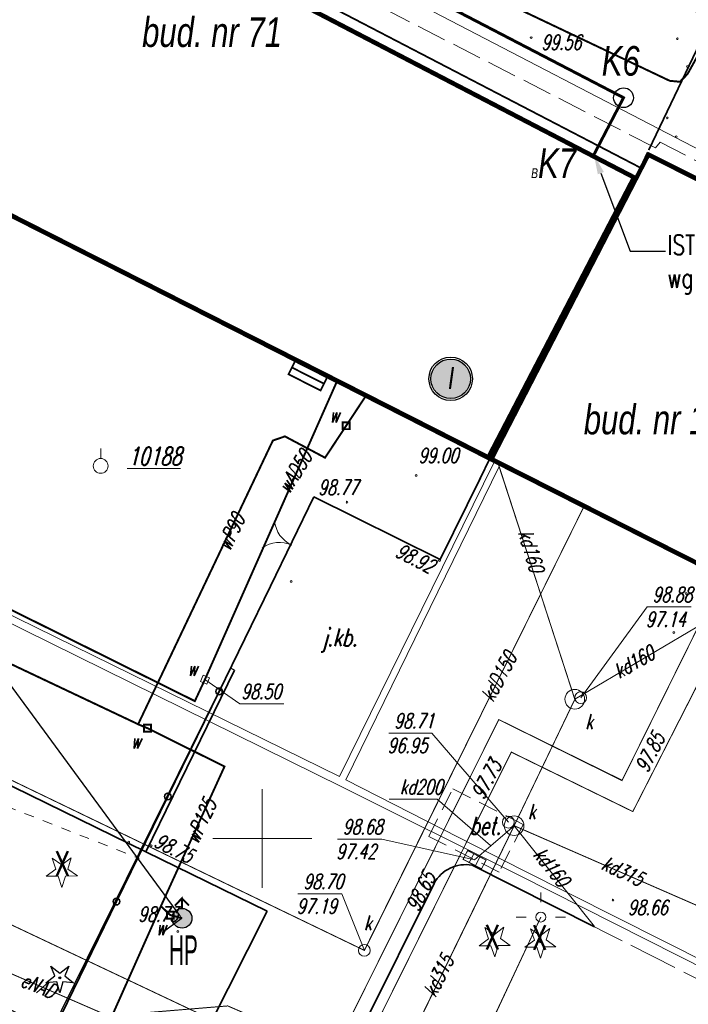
# Model space of a CAD drawing. Header units: metres. Extents: x 7501691 to 7504871, y 5814048 to 5814963.
# Tile 44 of 90: x 7503238 to 7503272, y 5814442 to 5814491. Entities that reach past the tile are written whole.
import ezdxf
from ezdxf import colors
from ezdxf.entities.mleader import LeaderData, LeaderLine
from ezdxf.enums import TextEntityAlignment as Align
from ezdxf.math import Vec2, Vec3

# ---------------------------------------------------------------- set-up
doc = ezdxf.new("R2010")
doc.units = ezdxf.units.M
doc.header["$MEASUREMENT"] = 0
for name, pattern in [('1', [0]), ('11', [3, 2.5, -0.5]), ('BUD', [0]), ('GUZ', [1, 0.5, -0.5]), ('KOC', [1.5, 1, -0.5]), ('KOJ', [0]), ('KOU', [2, 1.5, -0.5]), ('SCH', [0]), ('UBK', [0]), ('UEB', [0]), ('UOK', [0]), ('UPC', [0]), ('UPE', [0]), ('UPK', [0]), ('UPW', [0]), ('WJD', [0])]:
    doc.linetypes.add(name, pattern=pattern)
doc.layers.get('0').update_dxf_attribs({"linetype": 'CONTINUOUS'})
doc.layers.get('Defpoints').update_dxf_attribs({"linetype": 'CONTINUOUS'})
for name, color, linetype in [('0_TXT', 7, 'CONTINUOUS'), ('0_XREF_MAPA', 7, 'CONTINUOUS'), ('3MS_view 1', 7, 'CONTINUOUS'), ('pomiar_18_12_2024', 7, 'CONTINUOUS')]:
    doc.layers.add(name, color=color, linetype=linetype)
for name, color, linetype, lineweight in [('1_ view 1', 7, 'CONTINUOUS', 15), ('EBTPO_L_6', 7, 'WJD', 18), ('EBUPP_L_1', 7, 'BUD', 35), ('EBUPP_L_3', 7, '1', 35), ('EUZPU_L_0', 7, 'GUZ', 18), ('KRZYZE_L_0', 7, '1', 18), ('MG_KANALIZACJA', 251, 'CONTINUOUS', 13), ('MG_WODA', 251, 'CONTINUOUS', 13), ('SDROK_T_0', 7, 'CONTINUOUS', 18), ('SDROK_T_1', 7, 'CONTINUOUS', 18), ('SDRPK_L_0', 7, 'KOJ', 35), ('SDRPK_L_1', 7, '11', 15), ('SDRPK_L_2', 7, 'KOC', 18), ('SDRPK_L_3', 7, 'KOJ', 35), ('SDRPK_L_4', 7, 'KOU', 18), ('SZNPS_T_0', 7, 'CONTINUOUS', 18), ('SZNPS_T_3', 7, 'CONTINUOUS', 18), ('SZOPO_L_0', 7, 'CONTINUOUS', 35), ('SZOPO_T_0', 7, 'CONTINUOUS', 18), ('SZZPZ_T_0', 3, 'CONTINUOUS', 18), ('UCCOC_T_0', 6, 'CONTINUOUS', 15), ('UCCPOR_L_1', 6, 'UPC', 18), ('UEEOO_T_0', 1, 'CONTINUOUS', 15), ('UEEPA_T_3', 1, 'CONTINUOUS', 18), ('UEEPON_L_1', 1, 'UEB', 15), ('UKKOA_T_0', 3, 'CONTINUOUS', 15), ('UKKOC_T_0', 3, 'CONTINUOUS', 15), ('UKKOO_T_0', 3, 'CONTINUOUS', 15), ('UKKPA_L_0', 3, '1', 15), ('UKKPA_T_0', 3, 'CONTINUOUS', 18), ('UKKPA_T_1', 7, 'CONTINUOUS', 18), ('UKKPB_L_3', 14, 'UBK', 18), ('UKKPOD_L_0', 3, 'UPK', 15), ('UKKPOD_L_1', 3, 'UPK', 18), ('UWWOA_T_0', 150, 'CONTINUOUS', 15), ('UWWOC_T_0', 150, 'CONTINUOUS', 15), ('UWWOO_T_0', 150, 'CONTINUOUS', 15), ('UWWPA_T_0', 150, 'CONTINUOUS', 18), ('UWWPA_T_1', 7, 'CONTINUOUS', 18), ('UWWPO_L_0', 150, 'UPW', 15), ('UWWPO_L_1', 150, 'UPW', 15), ('WUKOS_T_1', 7, 'CONTINUOUS', 15), ('WWRPH_T_1', 7, 'CONTINUOUS', 18)]:
    doc.layers.add(name, color=color, linetype=linetype, lineweight=lineweight)
doc.styles.add('ARIAL', font='arial.ttf', dxfattribs={"width": 0.8})
doc.styles.add('MtXpl_Arial CE', font='arial.ttf')
doc.styles.get("Standard").update_dxf_attribs({"font": 'Simplex.SHX', "width": 0.75})
doc.styles.add('STYL_ARIAL', font='simplex', dxfattribs={"width": 0.75, "oblique": 0.1})
doc.linetypes.add('FENCELINE1', pattern='A,6.35,-2.54,[133,ltypeshp.shx,S=2.54,R=0,X=-2.54,Y=0],-2.54,25.4', length=36.83)
doc.dimstyles.get("Standard").update_dxf_attribs({"dimtxt": 1, "dimasz": 1, "dimexe": 1, "dimexo": 1, "dimgap": 1, "dimtad": 1, "dimtxsty": 'Standard', "dimcen": 2.5, "dimadec": 0, "dimazin": 0, "dimtfac": 1, "dimtmove": 0, "dimatfit": 3, "dimfxl": 1, "dimarcsym": 0})
picture_1 = doc.add_image_def('image1.jpg', size_in_pixel=(4786, 2752))

# ---------------------------------------------------------------- blocks, each defined once
blk = doc.blocks.new('OSM')
at = {"linetype": 'Continuous'}
blk.add_line((0, 0.375), (0, 0.875), dxfattribs=at)
blk.add_circle((0, 0), 0.375, dxfattribs=at)
blk = doc.blocks.new('BGB')
at = {"linetype": 'Continuous'}
for centre, start, end in [((-1.5, 0), 359.9995, 60), ((1.5, 0), 120, 180.0005)]:
    blk.add_arc(centre, 1.5, start, end, dxfattribs=at)
blk = doc.blocks.new('DIN')
at = {"color": 8, "linetype": 'Continuous'}
for p, q in [((-0.3012, 0.09375), (-0.4937, 0.6621)), ((-0.4937, 0.6621), (-0.0039, 0.31545)), ((-0.0039, 0.31545), (0.4771, 0.67415)), ((0.4771, 0.67415), (0.2988, 0.1012)), ((-0.78225, -0.26495), (-0.3012, 0.09375)), ((0.2988, 0.1012), (0.7886, -0.24545)), ((-0.18225, -0.2575), (-0.78225, -0.26495)), ((0.01025, -0.82585), (-0.18225, -0.2575)), ((0.1886, -0.2529), (0.01025, -0.82585)), ((0.7886, -0.24545), (0.1886, -0.2529))]:
    blk.add_line(p, q, dxfattribs=at)
blk = doc.blocks.new('DIG')
at = {"color": 8, "linetype": 'Continuous', "lineweight": 5}
for p, q in [((-0.3012, 0.09375), (-0.4937, 0.6621)), ((-0.4937, 0.6621), (-0.0039, 0.31545)), ((-0.0039, 0.31545), (0.4771, 0.67415)), ((0.4771, 0.67415), (0.2988, 0.1012)), ((-0.78225, -0.26495), (-0.3012, 0.09375)), ((0.2988, 0.1012), (0.7886, -0.24545)), ((-0.18225, -0.2575), (-0.78225, -0.26495)), ((0.01025, -0.82585), (-0.18225, -0.2575)), ((0.1886, -0.2529), (0.01025, -0.82585)), ((0.7886, -0.24545), (0.1886, -0.2529))]:
    blk.add_line(p, q, dxfattribs=at)
blk.add_circle((0, 0), 0.045, dxfattribs=at)
blk = doc.blocks.new('SLS')
at = {"linetype": 'Continuous'}
blk.add_circle((0, 0), 0.25, dxfattribs=at)
blk = doc.blocks.new('LAT')
at = {"linetype": 'Continuous'}
for p, q in [((0, 0.75), (0, 1.25)), ((-1.25, 0), (-0.75, 0)), ((0.75, 0), (1.25, 0)), ((0, -0.75), (0, -1.25))]:
    blk.add_line(p, q, dxfattribs=at)
blk = doc.blocks.new('WLZ')
at = {"linetype": 'Continuous'}
blk.add_circle((0, 0), 0.3, dxfattribs=at)
blk = doc.blocks.new('KRA')
at = {"linetype": 'Continuous'}
for p, q in [((-0.525, -0.25), (-0.525, 0.25)), ((-0.525, 0.25), (0.525, 0.25)), ((-0.175, -0.25), (-0.175, 0.25)), ((0.175, -0.25), (0.175, 0.25)), ((0.525, 0.25), (0.525, -0.25)), ((0.525, -0.25), (-0.525, -0.25))]:
    blk.add_line(p, q, dxfattribs=at)
blk = doc.blocks.new('ZAS')
at = {"linetype": 'Continuous'}
for p, q in [((0.175, 0.175), (-0.175, 0.175)), ((-0.175, 0.175), (-0.175, -0.175)), ((0.175, -0.175), (0.175, 0.175)), ((-0.175, -0.175), (0.175, -0.175))]:
    blk.add_line(p, q, dxfattribs=at)
blk = doc.blocks.new('HYP')
at = {"linetype": 'Continuous'}
for p, q in [((0, 1), (-0.35355, 0.64645)), ((0, 1), (0.35355, 0.64645)), ((0, 0.5), (0, 1))]:
    blk.add_line(p, q, dxfattribs=at)
blk.add_circle((0, 0), 0.5, dxfattribs=at)
blk = doc.blocks.new('WSP')
at = {"linetype": 'Continuous'}
blk.add_circle((0, 0), 0.045, dxfattribs=at)
blk = doc.blocks.new('fdsfdsgdgfd')
at = {"layer": 'EBTPO_L_6', "color": 8, "linetype": 'SCH'}
blk.add_line((7.193, 77.533), (37.547, 61.753), dxfattribs=at)
at = {"layer": 'EBUPP_L_1', "color": 8, "linetype": 'BUD'}
for p, q in [((22.563, 66.529), (-54.996, 106.86)), ((-62.842, 91.773), (15.114, 52.204)), ((15.114, 52.204), (22.563, 66.529)), ((15.114, 52.204), (28.82, 45.26))]:
    blk.add_line(p, q, dxfattribs=at)
at = {"layer": 'EBUPP_L_3', "color": 8, "linetype": 'BUD'}
for p, q in [((22.563, 66.529), (23.133, 67.762)), ((23.133, 67.762), (36.699, 60.925))]:
    blk.add_line(p, q, dxfattribs=at)
at = {"layer": 'EUZPU_L_0', "color": 8, "linetype": 'GUZ'}
blk.add_line((-27.005, 41.617), (-2.593, 32.027), dxfattribs=at)
at = {"layer": 'KRZYZE_L_0', "color": 8, "linetype": '1'}
for p, q in [((3.64, 30.53), (3.64, 35.53)), ((1.14, 33.03), (6.14, 33.03))]:
    blk.add_line(p, q, dxfattribs=at)
at = {"layer": 'SDRPK_L_0', "color": 8, "linetype": 'KOJ'}
for p, q in [((2.23, 41.55), (-2.25, 32.35)), ((-2.25, 32.35), (3.88, 29.36)), ((5.77, 17.59), (12.33, 30.76)), ((3.88, 29.36), (-0.76, 20.15))]:
    blk.add_line(p, q, dxfattribs=at)
blk.add_arc((13.927, 29.892), 1.817, 79.7485, 151.4559, dxfattribs=at)
at = {"layer": 'SDRPK_L_1', "color": 8, "linetype": '11'}
for p, q in [((15.15, 52.22), (12.63, 47.18)), ((51.09, 33.98), (15.15, 52.22)), ((6.25, 50.31), (4, 45.7)), ((12.63, 47.18), (6.25, 50.31)), ((4, 45.7), (2.05, 41.64)), ((2.05, 41.64), (2.23, 41.55)), ((14.25, 31.68), (42.91, 17.22))]:
    blk.add_line(p, q, dxfattribs=at)
at = {"layer": 'SDRPK_L_2', "color": 8, "linetype": 'KOC'}
for p, q in [((12.057, 33.14), (13.277, 35.548)), ((13.277, 35.548), (16.845, 33.741)), ((16.845, 33.741), (15.625, 31.333)), ((15.625, 31.333), (12.057, 33.14))]:
    blk.add_line(p, q, dxfattribs=at)
at = {"layer": 'SDRPK_L_3', "color": 8, "linetype": 'KOJ'}
for p, q in [((-37.415, 49.619), (-2.25, 32.35)), ((20.44, 28.557), (14.25, 31.68))]:
    blk.add_line(p, q, dxfattribs=at)
at = {"layer": 'SDRPK_L_4', "color": 8, "linetype": 'KOU'}
for p, q in [((23.542, 67.987), (-8.401, 84.364)), ((23.764, 68.272), (23.542, 67.987)), ((32.162, 63.964), (23.764, 68.272))]:
    blk.add_line(p, q, dxfattribs=at)
at = {"layer": 'SZOPO_L_0', "color": 8}
for p, q in [((26.35, 74.49), (23.19, 67.89)), ((14.68, 51.29), (15.14, 52.23)), ((12.64, 47.15), (14.68, 51.29)), ((4.05, 45.8), (6.24, 50.33)), ((6.24, 50.33), (12.64, 47.15)), ((1.453, 40.48), (4.05, 45.8)), ((-1.143, 35.16), (1.453, 40.48)), ((-3.74, 29.84), (-1.143, 35.16)), ((-7.03, 23.1), (-3.74, 29.84))]:
    blk.add_line(p, q, dxfattribs=at)
for centre in [(1.453, 40.48), (-1.143, 35.16), (-3.74, 29.84)]:
    blk.add_circle(centre, 0.17, dxfattribs=at)
at = {"layer": 'UCCPOR_L_1', "color": 8, "linetype": 'UPC'}
for p, q in [((21.847, 35.98), (26.919, 46.223)), ((28.105, 45.622), (22.386, 34.396)), ((5.405, 18.55), (15.604, 39.053)), ((15.604, 39.053), (21.847, 35.98)), ((16.238, 37.405), (0.509, 5.734)), ((22.386, 34.396), (16.238, 37.405))]:
    blk.add_line(p, q, dxfattribs=at)
at = {"layer": 'UEEPON_L_1', "color": 8, "linetype": 'UPE'}
for p, q in [((24.253, 71.383), (12.691, 76.877)), ((26.662, 74.442), (25.157, 71.729)), ((24.773, 71.334), (24.253, 71.383)), ((25.157, 71.729), (24.773, 71.334)), ((8.495, 20.364), (-11.229, 29.69)), ((17.732, 29.054), (13.298, 19.605)), ((-10.279, 26.718), (-4.16, 24.059))]:
    blk.add_line(p, q, dxfattribs=at)
at = {"layer": 'UKKOC_T_0', "color": 8, "linetype": 'Continuous', "lineweight": 0}
for p, q in [((19.75, 40.16), (23.108, 44.751)), ((23.108, 44.751), (25.333, 44.751)), ((10.04, 38.366), (12.212, 38.366)), ((16.09, 33.86), (12.212, 38.366)), ((7.438, 32.999), (9.691, 32.999)), ((14.38, 31.96), (9.691, 32.999)), ((5.443, 30.229), (7.668, 30.229)), ((8.802, 27.37), (7.668, 30.229))]:
    blk.add_line(p, q, dxfattribs=at)
at = {"layer": 'UKKOO_T_0', "color": 8, "linetype": 'Continuous', "lineweight": 0}
for p in [(10.05, 35.026), (15.187, 32.679)]:
    blk.add_line(p, (12.493, 35.017), dxfattribs=at)
at = {"layer": 'UKKPA_L_0', "color": 8, "linetype": '1'}
for centre, radius in [((19.45, 40.08), 0.499), ((16.38, 33.68), 0.497)]:
    blk.add_circle(centre, radius, dxfattribs=at)
at = {"layer": 'UKKPB_L_3', "color": 8, "linetype": 'UOK'}
for p, q in [((7.666, 35.64), (-35.602, 57.005)), ((-35.375, 57.276), (7.542, 36.163)), ((15.356, 52.047), (7.542, 36.163)), ((7.868, 36.001), (15.619, 51.858)), ((16.829, 31.432), (7.868, 36.001)), ((16.647, 31.159), (7.666, 35.64)), ((60.33, 9.475), (16.829, 31.432)), ((60.165, 9.17), (16.647, 31.159))]:
    blk.add_line(p, q, dxfattribs=at)
at = {"layer": 'UKKPOD_L_0', "color": 8, "linetype": 'UPK'}
for p, q in [((19.45, 40.08), (15.58, 52)), ((28.5, 45.44), (19.45, 40.08)), ((16.38, 33.68), (19.45, 40.08)), ((16.38, 33.68), (0, 0)), ((16.38, 33.68), (14.38, 31.96)), ((31.07, 27.27), (16.38, 33.68)), ((16.38, 33.68), (20.45, 28.58))]:
    blk.add_line(p, q, dxfattribs=at)
at = {"layer": 'UKKPOD_L_1', "color": 8, "linetype": 'UPK'}
for p, q in [((19.889, 49.784), (8.802, 27.37)), ((8.802, 27.37), (-31.862, 46.985))]:
    blk.add_line(p, q, dxfattribs=at)
at = {"layer": 'UWWOC_T_0', "color": 8, "linetype": 'Continuous', "lineweight": 0}
for p, q in [((0.735, 41.078), (2.504, 39.851)), ((2.504, 39.851), (4.73, 39.851))]:
    blk.add_line(p, q, dxfattribs=at)
at = {"layer": 'UWWPO_L_0', "color": 8, "linetype": '1'}
for p, q in [((7.883, 53.926), (8.848, 55.387)), ((6.814, 52.306), (7.883, 53.926)), ((4.174, 53.175), (4.784, 53.385)), ((4.784, 53.385), (6.814, 52.306)), ((-2.643, 38.815), (4.174, 53.175)), ((-27.533, 50.6), (-2.643, 38.815)), ((-2.643, 38.815), (-2.173, 38.616)), ((-2.173, 38.616), (1.727, 36.676)), ((1.727, 36.676), (-1.492, 29.607)), ((-1.492, 29.607), (-5.36, 20.917)), ((-1.012, 29.157), (-1.492, 29.607)), ((-0.422, 28.997), (-1.012, 29.157))]:
    blk.add_line(p, q, dxfattribs=at)
at = {"layer": 'UWWPO_L_1', "color": 8, "linetype": 'UPW'}
for p, q in [((0.735, 41.078), (7.394, 56.122)), ((0.226, 39.987), (-31.092, 55.549)), ((0.735, 41.078), (0.226, 39.987))]:
    blk.add_line(p, q, dxfattribs=at)
at = {"layer": 'SZNPS_T_0', "color": 8, "rotation": 0.009142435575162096}
blk.add_blockref('OSM', (-4.539, 51.891), dxfattribs=at)
at = {"layer": 'SZOPO_T_0', "color": 8, "rotation": 65.43754623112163}
blk.add_blockref('BGB', (5.13, 47.882), dxfattribs=at)
at = {"layer": 'SZZPZ_T_0', "color": 8, "rotation": 0.009142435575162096}
for name, p in [('DIN', (-6.508, 31.383)), ('DIN', (15.388, 27.866)), ('DIG', (17.705, 27.796))]:
    blk.add_blockref(name, p, dxfattribs=at)
at = {"layer": 'UEEPA_T_3', "color": 8, "rotation": 0.009142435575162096}
for name in ['LAT', 'SLS']:
    blk.add_blockref(name, (17.732, 29.054), dxfattribs=at)
at = {"layer": 'UKKPA_T_0', "color": 8}
for p in [(19.75, 40.16), (16.09, 33.86)]:
    blk.add_blockref('WLZ', p, dxfattribs=at)
at = {"layer": 'UKKPA_T_0', "color": 8, "rotation": 332.7729466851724}
blk.add_blockref('KRA', (14.38, 31.96), dxfattribs=at)
at = {"layer": 'UKKPA_T_1', "color": 8, "rotation": 0.009142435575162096}
blk.add_blockref('WLZ', (8.802, 27.37), dxfattribs=at)
at = {"layer": 'UWWPA_T_0', "color": 8}
for name, p, rotation in [('ZAS', (7.883, 53.926), 0.009142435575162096), ('ZAS', (-2.173, 38.616), 0.009142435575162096), ('HYP', (-0.422, 28.997), 0.4965447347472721), ('ZAS', (-1.012, 29.157), 0.009142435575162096)]:
    blk.add_blockref(name, p, dxfattribs=dict(at, rotation=rotation))
at = {"layer": 'UWWPA_T_1', "color": 8, "rotation": 337.3285940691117}
blk.add_blockref('ZAS', (0.735, 41.078), dxfattribs=at)
at = {"layer": 'WWRPH_T_1', "color": 8, "rotation": 0.009142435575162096}
for p in [(17.244, 73.568), (24.639, 73.513), (25.148, 72.102), (24.132, 69.505), (24.584, 68.545), (11.422, 51.411), (7.923, 50.055), (5.101, 46.047), (25.085, 45.429), (24.464, 43.453), (-3.119, 32.847), (21.382, 29.915), (-0.635, 28.331)]:
    blk.add_blockref('WSP', p, dxfattribs=at)
at = {"layer": 'WWRPH_T_1', "color": 8}
for p in [(12.606, 47.095), (-1.977, 32.663)]:
    blk.add_blockref('WSP', p, dxfattribs=at)
at = {"layer": 'SDROK_T_0', "color": 8, "oblique": 15, "width": 0.7}
blk.add_text('j.kb.', height=0.9, dxfattribs=at).set_placement((7.554, 43.084), align=Align.MIDDLE)
at = {"layer": 'SDROK_T_1', "color": 8, "lineweight": 9, "oblique": 15, "width": 0.7}
blk.add_text('bet.', height=0.9, rotation=0.0091, dxfattribs=at).set_placement((14.919, 33.682), align=Align.MIDDLE)
at = {"layer": 'SZNPS_T_3', "color": 8, "oblique": 15, "width": 0.7}
blk.add_text('%%U10188', height=0.9, rotation=0.0091, dxfattribs=at).set_placement((-3.147, 51.932))
at = {"layer": 'UCCOC_T_0', "color": 8, "lineweight": 9, "oblique": 15, "width": 0.7}
for s, rotation, p in [('97.85', 63.4443, (23.134, 36.316)), ('97.73', 61.7085, (14.832, 34.952))]:
    blk.add_text(s, height=0.75, rotation=rotation, dxfattribs=at).set_placement(p)
at = {"layer": 'UEEOO_T_0', "color": 8, "lineweight": 9, "oblique": 15, "width": 0.7}
blk.add_text('eNAD', height=0.75, rotation=337.9729, dxfattribs=at).set_placement((-7.685, 25.588), align=Align.MIDDLE)
at = {"layer": 'UKKOA_T_0', "color": 8, "lineweight": 9, "oblique": 15, "width": 0.7}
for p in [(19.986, 38.568), (17.085, 34.012)]:
    blk.add_text('k', height=0.75, dxfattribs=at).set_placement(p)
blk.add_text('k', height=0.75, rotation=0.0091, dxfattribs=at).set_placement((8.794, 28.39))
at = {"layer": 'UKKOC_T_0', "color": 8, "lineweight": 9, "oblique": 15, "width": 0.7}
for s, p in [('98.88', (23.376, 45.751)), ('97.14', (23.041, 44.501)), ('98.71', (10.308, 39.366)), ('96.95', (9.973, 38.116)), ('98.68', (7.706, 33.999)), ('97.42', (7.371, 32.749))]:
    blk.add_text(s, height=0.75, dxfattribs=at).set_placement(p, align=Align.TOP_LEFT)
for s, p in [('98.70', (5.711, 31.229)), ('97.19', (5.376, 29.979))]:
    blk.add_text(s, height=0.75, rotation=0.0091, dxfattribs=at).set_placement(p, align=Align.TOP_LEFT)
at = {"layer": 'UKKOO_T_0', "color": 8, "lineweight": 9, "oblique": 15, "width": 0.7}
for s, rotation, p in [('kd160', 286.46, (16.941, 48.627)), ('kd160', 30.1999, (21.519, 41.422)), ('kd160', 308.7325, (17.601, 32.433)), ('kd315', 335.1695, (20.898, 31.839)), ('kd315', 63.6075, (12.068, 25.113))]:
    blk.add_text(s, height=0.75, rotation=rotation, dxfattribs=at).set_placement(p, align=Align.MIDDLE_LEFT)
blk.add_text('kdD150', height=0.75, rotation=61.7085, dxfattribs=at).set_placement((15.599, 41.22), align=Align.MIDDLE)
blk.add_text('kd200', height=0.75, rotation=359.78, dxfattribs=at).set_placement((12.763, 35.641), align=Align.MIDDLE_RIGHT)
at = {"layer": 'UWWOA_T_0', "color": 8, "lineweight": 9, "oblique": 15, "width": 0.7}
for p in [(7.033, 54.094), (-0.15, 41.261), (-3.007, 37.59), (-1.736, 28.143)]:
    blk.add_text('w', height=0.75, rotation=0.0091, dxfattribs=at).set_placement(p)
at = {"layer": 'UWWOC_T_0', "color": 8, "lineweight": 9, "oblique": 15, "width": 0.7}
blk.add_text('98.50', height=0.75, rotation=0.0091, dxfattribs=at).set_placement((2.571, 40.101))
at = {"layer": 'UWWOO_T_0', "color": 8, "lineweight": 9, "oblique": 15, "width": 0.7}
blk.add_text('wAD50', height=0.75, rotation=58.1818, dxfattribs=at).set_placement((5.283, 51.594), align=Align.MIDDLE)
for s, rotation, p in [('wP90', 64.6048, (1.995, 47.536)), ('wP125', 65.5226, (0.387, 32.696))]:
    blk.add_text(s, height=0.75, rotation=rotation, dxfattribs=at).set_placement(p)
at = {"layer": 'WUKOS_T_1', "color": 8, "lineweight": 9, "oblique": 15, "width": 0.7}
for s, p in [('99.56', (18.768, 73.331)), ('99.00', (12.546, 52.42)), ('98.66', (23.138, 29.544)), ('98.73', (-1.632, 29.2))]:
    blk.add_text(s, height=0.75, rotation=0.0091, dxfattribs=at).set_placement(p, align=Align.MIDDLE)
for s, rotation, p in [('98.77', 0.0091, (6.466, 50.431)), ('98.92', 333.166, (10.301, 47.336)), ('98.75', 333.4349, (-1.903, 32.66)), ('98.65', 63.1342, (11.531, 29.278))]:
    blk.add_text(s, height=0.75, rotation=rotation, dxfattribs=at).set_placement(p)
blk = doc.blocks.new('DSADSAFDSF')
at = {"layer": '3MS_view 1', "color": 4, "lineweight": 18}
for points in [[(18.621, -28.522), (70.11, -54.656), (77.559, -40.332), (26.332, -13.693), (18.621, -28.522)], [(70.11, -54.656), (83.816, -61.6), (91.695, -45.935), (78.129, -39.098), (70.11, -54.656)]]:
    blk.add_lwpolyline(points, dxfattribs=at)
at = {"layer": '3MS_view 1', "color": 142, "true_color": 0x0091c2, "const_width": 0.2}
for points in [[(18.757, -28.478), (70.067, -54.522), (77.424, -40.374), (26.375, -13.828)], [(70.245, -54.613), (83.772, -61.466), (91.561, -45.98), (78.172, -39.232)]]:
    blk.add_lwpolyline(points, close=True, dxfattribs=at)
blk = doc.blocks.new('HPzew')
at = {"layer": 'MG_KANALIZACJA', "linetype": 'Continuous', "lineweight": 25, "true_color": 0xcd0000}
h = blk.add_hatch(color=12, dxfattribs=at)
h.dxf.hatch_style = 1
edge = h.paths.add_edge_path()
edge.add_arc((0, 0), 0.5, 0, 360)
at = {"layer": 'MG_KANALIZACJA', "color": 12, "linetype": 'Continuous', "lineweight": 25, "true_color": 0xcd0000, "const_width": 0.1}
blk.add_lwpolyline([(-0.332, 0.671), (-0.009, 1), (0.348, 0.649), (-0.009, 1), (-0.359, 0.643), (-0.009, 1), (0, 0.5)], dxfattribs=at)
blk = doc.blocks.new('gfhgfhgjhgj')
at = {"layer": '1_ view 1', "color": 160, "linetype": 'Continuous', "true_color": 0x003cf0}
blk.add_lwpolyline([(-39.553, -11.31), (-39.199, -10.956), (-38.846, -11.31), (-39.199, -10.956), (-39.553, -11.31), (-39.199, -10.956), (-39.199, -11.456)], dxfattribs=at)
blk.add_circle((-39.195, -11.956), 0.5, dxfattribs=at)
at = {"layer": 'MG_KANALIZACJA', "color": 160, "linetype": 'Continuous', "lineweight": 25, "true_color": 0x003cf0, "const_width": 0.1}
for points in [[(-42.106, -23.904), (-32.459, -3.555), (-39.94, 0.162), (-8.621, -15.399), (-8.113, -14.308), (-1.453, 0.735)], [(0, 0), (-2.034, -3.081), (-4.064, -2.001), (-4.674, -2.212), (-11.491, -16.571), (-36.381, -4.786), (-40.019, -11.416), (-41.908, -14.636), (-48.488, -11.818), (-52.105, -18.662)], [(-1.14, -1.286), (-1.14, -1.636), (-0.79, -1.636), (-0.79, -1.286), (-1.14, -1.286)], [(-40.019, -11.416), (-39.489, -11.826), (-39.199, -11.956)], [(-39.664, -11.651), (-39.664, -12.001), (-39.314, -12.001), (-39.314, -11.651), (-39.664, -11.651)], [(-11.491, -16.571), (-11.021, -16.771), (-7.121, -18.71), (-10.34, -25.78), (-15.634, -37.674)], [(-11.196, -16.596), (-11.196, -16.946), (-10.846, -16.946), (-10.846, -16.596), (-11.196, -16.596)], [(-10.34, -25.78), (-9.86, -26.23), (-9.27, -26.39)], [(-10.035, -26.055), (-10.035, -26.405), (-9.685, -26.405), (-9.685, -26.055), (-10.035, -26.055)]]:
    blk.add_lwpolyline(points, dxfattribs=at)
at = {"layer": 'MG_KANALIZACJA', "color": 160, "linetype": 'Continuous', "lineweight": 25, "true_color": 0x003cf0}
blk.add_circle((-9.27, -26.39), 0.5, dxfattribs=at)
at = {"layer": 'MG_WODA', "color": 160, "linetype": 'Continuous', "lineweight": 25, "true_color": 0x003cf0}
blk.add_line((-0.965, -1.461), (0, 0), dxfattribs=at)
at = {"layer": 'UWWPO_L_0', "color": 160, "linetype": '1', "true_color": 0x003cf0}
for p, q in [((-4.064, -2.001), (-2.034, -3.081)), ((-40.019, -11.416), (-39.489, -11.826)), ((-39.489, -11.826), (-39.199, -11.956)), ((-11.491, -16.571), (-11.021, -16.771)), ((-9.86, -26.23), (-10.34, -25.78)), ((-9.27, -26.39), (-9.86, -26.23))]:
    blk.add_line(p, q, dxfattribs=at)
at = {"layer": '1_ view 1', "color": 160, "linetype": 'Continuous', "true_color": 0x003cf0}
for p in [(-39.195, -11.956), (-9.27, -26.39)]:
    blk.add_blockref('HPzew', p, dxfattribs=at)
at = {"layer": 'MG_KANALIZACJA', "color": 160, "linetype": 'Continuous', "lineweight": 25, "true_color": 0x003cf0, "rotation": 337.3285940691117}
blk.add_blockref('ZAS', (-8.113, -14.308), dxfattribs=at)
at = {"layer": 'UWWPA_T_0', "color": 160, "true_color": 0x003cf0, "rotation": 0.009142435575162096}
for p in [(-0.965, -1.461), (-39.489, -11.826), (-11.021, -16.771), (-9.86, -26.23)]:
    blk.add_blockref('ZAS', p, dxfattribs=at)
blk = doc.blocks.new('KOND')
at = {"linetype": 'ByBlock', "true_color": 0xfafafa}
h = blk.add_hatch(color=7, dxfattribs=at)
h.dxf.hatch_style = 1
h.paths.add_polyline_path([(1, 0, 1), (-1, 0, 1), (1, 0, 1)])
at = {"layer": '3MS_view 1'}
for radius in [1.1, 1]:
    blk.add_circle((0, 0), radius, dxfattribs=at)
at = {"color": 1, "insert": (-0.137, 0.59, 10.12), "char_height": 1.1, "width": 0.14142, "attachment_point": 1}
blk.add_mtext('{\\fArial|b0|i1|c238|p34;I}', dxfattribs=at)
blk = doc.blocks.new('OTZG')
at = {"color": 0}
for p, q in [((-0.25, 0.1), (-0.45, 0.6)), ((-0.45, 0.6), (0, 0.25)), ((0, 0.25), (0.45, 0.6)), ((0.45, 0.6), (0.25, 0.1)), ((-0.7, -0.25), (-0.25, 0.1)), ((0.25, 0.1), (0.7, -0.25)), ((-0.15, -0.2), (-0.7, -0.25)), ((0, -0.75), (-0.15, -0.2)), ((0.15, -0.2), (0, -0.75)), ((0.7, -0.25), (0.15, -0.2))]:
    blk.add_line(p, q, dxfattribs=at)
blk.add_circle((0, 0), 0.05, dxfattribs=at)
blk = doc.blocks.new('fdghgf')
at = {"layer": 'pomiar_18_12_2024', "color": 212, "linetype": '1', "true_color": 0xb300b3, "const_width": 0.09}
blk.add_lwpolyline([(74.304, -42.215), (-3.234, -1.894), (-3.464, -2.338)], dxfattribs=at)
at = {"layer": 'pomiar_18_12_2024', "color": 212, "true_color": 0xb300b3, "const_width": 0.09}
for points in [[(56.496, -52.667), (56.829, -52.011), (58.45, -52.834), (58.117, -53.489), (56.496, -52.667)], [(56.669, -52.326), (58.291, -53.147)]]:
    blk.add_lwpolyline(points, dxfattribs=at)
at = {"layer": 'pomiar_18_12_2024', "color": 212, "true_color": 0xb300b3}
for p in [(74.304, -42.215), (56.829, -52.011), (56.496, -52.667), (58.45, -52.834), (58.117, -53.489), (44.924, -83.223)]:
    blk.add_point(p, dxfattribs=at)
blk.add_blockref('OTZG', (44.924, -83.223), dxfattribs=at)
at = {"layer": 'pomiar_18_12_2024', "color": 212, "true_color": 0xb300b3, "style": 'STYL_ARIAL', "width": 0.75}
for p in [(44.655, -78.429), (66.406, -82.165), (68.804, -82.172)]:
    blk.add_text('X', height=1.25, dxfattribs=at).set_placement(p, align=Align.BOTTOM_LEFT)
blk = doc.blocks.new('*D1703')
at = {"layer": '0_TXT', "color": 0, "linetype": 'Continuous', "lineweight": -2}
for p, q in [((7503209.798, 5814495.004), (7503208.841, 5814494.3)), ((7503209.954, 5814494.896), (7503227.163, 5814471.495)), ((7503245.831, 5814446.111), (7503228.622, 5814469.512)), ((7503245.888, 5814445.93), (7503244.93, 5814445.226))]:
    blk.add_line(p, q, dxfattribs=at)
at = {"layer": '0_TXT', "color": 0, "linetype": 'Continuous'}
for points in [[(7503209.979, 5814494.914), (7503209.93, 5814494.878), (7503209.848, 5814495.041)], [(7503245.806, 5814446.093), (7503245.855, 5814446.129), (7503245.937, 5814445.966)]]:
    blk.add_solid(points, dxfattribs=at)
at = {"layer": 'Defpoints', "color": 0, "linetype": 'Continuous'}
for p in [(7503209.848, 5814495.041), (7503209.849, 5814495.041), (7503245.938, 5814445.967)]:
    blk.add_point(p, dxfattribs=at)
at = {"layer": '0_TXT', "color": 0, "linetype": 'Continuous', "insert": (7503227.893, 5814470.504), "char_height": 1.5, "attachment_point": 5, "style": 'ARIAL', "bg_fill": 3, "box_fill_scale": 1.25, "bg_fill_color": 256, "bg_fill_true_color": 13158600, "bg_fill_transparency": 0}
blk.add_mtext('\\A1;{\\C12;\\c205;60,95}', dxfattribs=at)

msp = doc.modelspace()

# ---------------------------------------------------------------- linework, layer by layer
at = {"color": 2, "linetype": 'FENCELINE1', "ltscale": 0.1}
for points in [[(7503329.57038, 5814472.21345), (7503316.52496, 5814472.35983), (7503273.87, 5814493.72), (7503272.71, 5814491.46), (7503269.55, 5814484.86), (7503272.71, 5814491.46), (7503233.87252, 5814510.71898), (7503189.1, 5814532.9), (7503176.4, 5814508.11), (7503162.62, 5814479.9), (7503222.09568, 5814449.00646), (7503245.6, 5814437.12), (7503250.24, 5814446.33), (7503244.11, 5814449.32), (7503248.59, 5814458.52), (7503248.38451, 5814458.6203), (7503252.6, 5814467.3), (7503259, 5814464.12), (7503261.48455, 5814469.16843)], [(7503237.20801, 5814435.95762), (7503248.38451, 5814458.6203)]]:
    msp.add_lwpolyline(points, dxfattribs=at)
at = {"layer": '1_ view 1', "color": 24, "linetype": 'Continuous', "lineweight": 25, "true_color": 0x932525}
for points, const_width in [([(7503317.66394, 5814470.94139), (7503300.20845, 5814478.60208), (7503296.61044, 5814480.18666), (7503281.40967, 5814487.63928), (7503274.1307, 5814491.43194), (7503273.02166, 5814491.41195), (7503271.51698, 5814488.69852), (7503271.13259, 5814488.30361), (7503270.61272, 5814488.35304), (7503259.05105, 5814493.84689), (7503256.67388, 5814497.84452), (7503256.9054, 5814499.29608), (7503256.69822, 5814500.40671), (7503246.53404, 5814505.63715), (7503243.6423, 5814507.5181), (7503239.78015, 5814509.39889), (7503238.86917, 5814509.31953), (7503236.80931, 5814510.60648), (7503236.80931, 5814510.60648)], 0.1), ([(7503202.91965, 5814456.53652), (7503221.9812, 5814446.34588), (7503222.04385, 5814445.61115), (7503221.34786, 5814443.93958), (7503222.04385, 5814445.61115), (7503223.64395, 5814445.74759), (7503226.13815, 5814444.38461), (7503227.50143, 5814444.98338), (7503235.08366, 5814441.69254), (7503236.08093, 5814443.68788), (7503242.19992, 5814441.02861), (7503248.25189, 5814441.52838), (7503259.65849, 5814436.57549), (7503264.09238, 5814446.02393)], 0.05), ([(7503224.92965, 5814442.33929), (7503226.47709, 5814445.86443), (7503228.67073, 5814452.44889), (7503236.02023, 5814448.85873), (7503235.13125, 5814446.65965), (7503254.8547, 5814437.33417), (7503235.13125, 5814446.65965), (7503233.66004, 5814444.10316), (7503236.00935, 5814436.58094)], 0.05)]:
    msp.add_lwpolyline(points, dxfattribs=dict(at, const_width=const_width))
at = {"layer": '1_ view 1', "color": 227, "linetype": 'Continuous', "lineweight": 25, "true_color": 0x6d2c6c, "const_width": 0.05}
msp.add_lwpolyline([(7503248.94585, 5814429.85381), (7503261.96441, 5814456.02286), (7503268.19972, 5814452.93506), (7503273.27947, 5814463.19283), (7503274.46512, 5814462.59215), (7503268.74616, 5814451.36596), (7503262.59841, 5814454.37524), (7503250.03863, 5814429.0857)], dxfattribs=at)
at = {"layer": 'MG_KANALIZACJA', "color": 49, "linetype": 'Continuous', "lineweight": 25, "true_color": 0x454527, "const_width": 0.05}
for points in [[(7503176.52986, 5814491.83933), (7503180.70548, 5814480.61141), (7503214.49785, 5814463.95454), (7503255.16169, 5814444.34048), (7503266.24933, 5814466.75447)], [(7503261.94, 5814468.97), (7503265.81, 5814457.05), (7503274.84371, 5814462.40035), (7503265.81938, 5814457.05556), (7503262.74, 5814450.65), (7503251.8831, 5814428.32641), (7503262.74, 5814450.65), (7503260.74, 5814448.93), (7503262.74, 5814450.65), (7503277.43, 5814444.24), (7503278.41138, 5814442.99581), (7503277.43, 5814444.24), (7503295.44005, 5814451.96573)], [(7503260.15879, 5814448.9479), (7503260.38755, 5814449.3925), (7503261.32121, 5814448.9121), (7503261.09245, 5814448.4675), (7503260.15879, 5814448.9479)]]:
    msp.add_lwpolyline(points, dxfattribs=at)
at = {"layer": 'MG_KANALIZACJA', "color": 92, "linetype": 'Continuous', "lineweight": 25, "true_color": 0x00c200}
msp.add_circle((7503268.27633, 5814487.49813), 0.5, dxfattribs=at)

# ---------------------------------------------------------------- block references
at = {"linetype": 'Continuous'}
msp.add_blockref('fdsfdsgdgfd', (7503246.36, 5814416.97), dxfattribs=at)
at = {"layer": '1_ view 1', "linetype": 'Continuous'}
for name, p in [('DSADSAFDSF', (7503191.36383, 5814523.83033)), ('KOND', (7503259.53095, 5814473.27052, -10.12)), ('gfhgfhgjhgj', (7503255.2078, 5814472.35662))]:
    msp.add_blockref(name, p, dxfattribs=at)
at = {"layer": 'pomiar_18_12_2024', "linetype": 'Continuous'}
msp.add_blockref('fdghgf', (7503194.82806, 5814526.16801), dxfattribs=at)

# ---------------------------------------------------------------- texts
at = {"color": 12, "true_color": 0xcd0000, "style": 'MtXpl_Arial CE', "width": 0.5}
msp.add_text('HP', height=1.5, rotation=0.149185, dxfattribs=at).set_placement((7503245.28148, 5814443.59666))
at = {"layer": '0_TXT', "char_height": 1.5, "attachment_point": 1}
for s, insert, width in [('{\\fArial|b0|i1|c238|p34;bud. nr 71}', (7503243.92039, 5814491.56714), 6.9250176), ('{\\fArial|b0|i1|c238|p34;bud. nr 178}', (7503266.26671, 5814471.96028), 8.2890214)]:
    msp.add_mtext(s, dxfattribs=dict(at, insert=insert, width=width))
at = {"layer": 'MG_KANALIZACJA', "color": 92, "linetype": 'Continuous', "lineweight": 25, "true_color": 0x00c200, "char_height": 1.5, "width": 3.0500068, "attachment_point": 1}
for s, insert in [('{\\fArial|b0|i1|c238|p34;K6}', (7503267.17356, 5814490.11131)), ('{\\fArial|b0|i1|c238|p34;\\H0.333333x;\\C7;B\\H3.000003x;\\C92;\\c49664;K7}', (7503263.60077, 5814484.92727))]:
    msp.add_mtext(s, dxfattribs=dict(at, insert=insert))

# ---------------------------------------------------------------- pictures from other files: only their frames are drawn
at = {"layer": '0_XREF_MAPA', "linetype": 'Continuous'}
image = msp.add_image(picture_1, insert=(7503112.6478, 5814396.74874), size_in_units=(303.911, 174.752), rotation=0.1416106, dxfattribs=at)
image.dxf.flags = 7

# ---------------------------------------------------------------- leaders
at = {"layer": '0_TXT', "linetype": 'Continuous'}
ml = msp.add_multileader_mtext('Standard', dxfattribs=at)
ml.set_content('PROJ. ŚCIANA ODDZIELENIA POŻAROWEGO')
ml.set_leader_properties()
ml.build(insert=Vec2(0, 0))
ml.multileader.update_dxf_attribs({"text_right_attachment_type": 6, "dogleg_length": 1.79265, "arrow_head_size": 1})
ctx = ml.context
ctx.base_point, ctx.char_height, ctx.arrow_head_size, ctx.landing_gap_size, ctx.plane_origin = Vec3(7503217.73822, 5814494.37131), 1, 1, 0.09, Vec3(7503211.02378, 5814496.99631)
ctx.right_attachment = 6
notes = []
notes.append((ctx, [(0, (1, 1, 0), (7503215.94557, 5814494.37131), (1, 0), 1.79265, [(0, [(7503211.02378, 5814496.99631)], 0, [])])]))
ctx.mtext.insert, ctx.mtext.flow_direction = Vec3(7503217.82822, 5814495.14274), 5
for ctx, leaders in notes:
    for number, flags, end, landing, length, lines in leaders:
        leader = LeaderData()
        leader.index, (leader.has_last_leader_line, leader.has_dogleg_vector, leader.attachment_direction) = number, flags
        leader.last_leader_point, leader.dogleg_vector, leader.dogleg_length = Vec3(end), Vec3(landing), length
        for number, points, colour, breaks in lines:
            line = LeaderLine()
            line.index, line.vertices, line.color, line.breaks = number, Vec3.list(points), colors.encode_raw_color(colour), breaks
            leader.lines.append(line)
        ctx.leaders.append(leader)

# ---------------------------------------------------------------- next in the draw order: leaders
ml = msp.add_multileader_mtext('Standard', dxfattribs=at)
ml.set_content('ISTN.WYJŚCIE KS Z BUDYNKU\\P\\A1;wg pisma 10855/2024 _ 26 WOG')
ml.set_leader_properties()
ml.build(insert=Vec2(0, 0))
ml.multileader.update_dxf_attribs({"text_right_attachment_type": 6, "dogleg_length": 1.79265, "arrow_head_size": 1})
ctx = ml.context
ctx.base_point, ctx.char_height, ctx.arrow_head_size, ctx.landing_gap_size, ctx.plane_origin = Vec3(7503270.40333, 5814479.73693), 1, 1, 0.09, Vec3(7503266.60801, 5814469.75801)
ctx.right_attachment = 6
notes = []
notes.append((ctx, [(0, (1, 1, 0), (7503268.61068, 5814479.73693), (1, 0), 1.79265, [(1, [(7503266.7769, 5814484.61465)], 0, [])])]))
ctx.mtext.insert, ctx.mtext.flow_direction = Vec3(7503270.49333, 5814480.54645), 5
ctx.mtext.has_bg_fill, ctx.mtext.bg_color, ctx.mtext.bg_scale_factor, ctx.mtext.bg_transparency, ctx.mtext.use_window_bg_color = 1, -1023410175, 1, 0, 1
for ctx, leaders in notes:
    for number, flags, end, landing, length, lines in leaders:
        leader = LeaderData()
        leader.index, (leader.has_last_leader_line, leader.has_dogleg_vector, leader.attachment_direction) = number, flags
        leader.last_leader_point, leader.dogleg_vector, leader.dogleg_length = Vec3(end), Vec3(landing), length
        for number, points, colour, breaks in lines:
            line = LeaderLine()
            line.index, line.vertices, line.color, line.breaks = number, Vec3.list(points), colors.encode_raw_color(colour), breaks
            leader.lines.append(line)
        ctx.leaders.append(leader)

# ---------------------------------------------------------------- next in the draw order: linework, layer by layer
at = {"layer": 'MG_KANALIZACJA', "color": 92, "linetype": 'Continuous', "lineweight": 25, "true_color": 0x00c200, "const_width": 0.15}
msp.add_lwpolyline([(7503266.7769, 5814484.61465), (7503268.27633, 5814487.49811), (7503227.85529, 5814508.51751)], dxfattribs=at)

# ---------------------------------------------------------------- next in the draw order: dimensions: what is measured, and where the dimension line sits
at = {"layer": '0_TXT', "linetype": 'Continuous'}
dim = msp.add_aligned_dim(p1=(7503245.93801, 5814445.96675), p2=(7503209.84854, 5814495.04133), distance=0.00088, text='{\\C12;\\c205;60,95}', dimstyle='Standard', override={"dimtxt": 1.5, "dimasz": 0.18, "dimexe": 1.25, "dimexo": 0.0625, "dimgap": 0.09, "dimtad": 0, "dimtih": 1, "dimtoh": 1, "dimdec": 4, "dimzin": 0, "dimdsep": 46, "dimtxsty": 'ARIAL', "dimcen": 0.09, "dimtdec": 4, "dimtofl": 0, "dimtfill": 1, "dimtolj": 1, "dimtzin": 0}, dxfattribs=at)
dim.commit()
dim.dimension.update_dxf_attribs({"geometry": '*D1703', "text_midpoint": (7503227.89257, 5814470.50352)})

doc.saveas('drawing.dxf')
